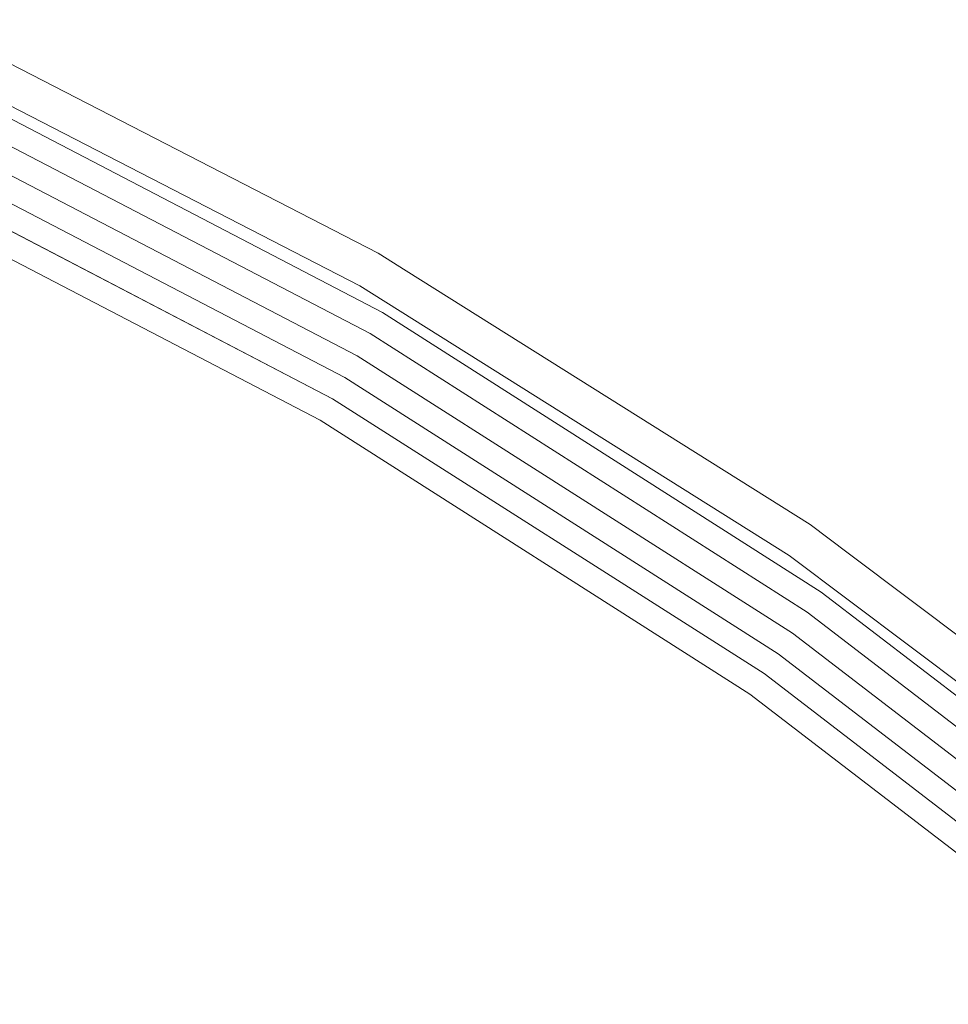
# Model space of a CAD drawing. Header units: millimetres. Extents: x -121 to 130, y -124 to 124.
# Tile 39 of 41: x 53 to 71, y 90 to 110. Entities that reach past the tile are written whole.
import ezdxf

# ---------------------------------------------------------------- set-up
doc = ezdxf.new("R2010")
doc.units = ezdxf.units.MM
doc.header["$LTSCALE"] = 25.4
doc.layers.add('Lighting-Moving Light', color=7, linetype='Continuous', lineweight=5, true_color=0x000000)

# ---------------------------------------------------------------- blocks, each defined once
blk = doc.blocks.new('Group-2-1')
at = {"layer": 'Lighting-Moving Light', "color": 7, "linetype": 'Continuous', "lineweight": 5, "transparency": 33554687}
for points, invisible_edges in [([(-38454.13, 5823.641, -578.066), (-38445.035, 5818.957, -578.066), (-38445.015, 5818.991, -578.117), (-38454.113, 5823.677, -578.117)], 15), ([(-38454.113, 5823.677, -578.117), (-38445.015, 5818.991, -578.117), (-38444.997, 5819.022, -578.172), (-38454.098, 5823.709, -578.172)], 15), ([(-38454.098, 5823.709, -578.172), (-38444.997, 5819.022, -578.172), (-38444.982, 5819.048, -578.23), (-38454.085, 5823.737, -578.23)], 15), ([(-38454.085, 5823.737, -578.23), (-38444.982, 5819.048, -578.23), (-38444.97, 5819.07, -578.29), (-38454.075, 5823.76, -578.29)], 15), ([(-38454.075, 5823.76, -578.29), (-38444.97, 5819.07, -578.29), (-38444.96, 5819.087, -578.352), (-38454.066, 5823.778, -578.352)], 15), ([(-38454.066, 5823.778, -578.352), (-38444.96, 5819.087, -578.352), (-38444.953, 5819.1, -578.415), (-38454.06, 5823.791, -578.415)], 15), ([(-38454.06, 5823.791, -578.415), (-38444.953, 5819.1, -578.415), (-38444.948, 5819.108, -578.48), (-38454.056, 5823.799, -578.48)], 15), ([(-38454.056, 5823.799, -578.48), (-38444.948, 5819.108, -578.48), (-38444.947, 5819.111, -578.545), (-38453.719, 5823.629, -578.545)], 11), ([(-38454.237, 5823.408, -577.87), (-38445.162, 5818.733, -577.87), (-38445.133, 5818.783, -577.9), (-38454.213, 5823.46, -577.9)], 15), ([(-38454.213, 5823.46, -577.9), (-38445.133, 5818.783, -577.9), (-38445.106, 5818.831, -577.935), (-38454.19, 5823.51, -577.935)], 15), ([(-38454.19, 5823.51, -577.935), (-38445.106, 5818.831, -577.935), (-38445.08, 5818.876, -577.974), (-38454.168, 5823.557, -577.974)], 15), ([(-38454.168, 5823.557, -577.974), (-38445.08, 5818.876, -577.974), (-38445.056, 5818.918, -578.018), (-38454.148, 5823.601, -578.018)], 15), ([(-38454.148, 5823.601, -578.018), (-38445.056, 5818.918, -578.018), (-38445.035, 5818.957, -578.066), (-38454.13, 5823.641, -578.066)], 15), ([(-38454.129, 5822.747, -677.312), (-38453.719, 5823.629, -578.545), (-38444.947, 5819.111, -578.545)], 9), ([(-38454.316, 5823.239, -577.811), (-38445.254, 5818.572, -577.811), (-38445.222, 5818.627, -577.825), (-38454.289, 5823.297, -577.825)], 15), ([(-38454.289, 5823.297, -577.825), (-38445.222, 5818.627, -577.825), (-38445.192, 5818.681, -577.845), (-38454.263, 5823.353, -577.845)], 15), ([(-38454.263, 5823.353, -577.845), (-38445.192, 5818.681, -577.845), (-38445.162, 5818.733, -577.87), (-38454.237, 5823.408, -577.87)], 15), ([(-38445.318, 5818.459, -577.8), (-38454.37, 5823.121, -577.8), (-38454.974, 5820.935, -577.8), (-38445.862, 5816.191, -577.8)], 10), ([(-38454.37, 5823.121, -577.8), (-38445.318, 5818.459, -577.8), (-38445.286, 5818.516, -577.803), (-38454.343, 5823.18, -577.803)], 14), ([(-38454.343, 5823.18, -577.803), (-38445.286, 5818.516, -577.803), (-38445.254, 5818.572, -577.811), (-38454.316, 5823.239, -577.811)], 15), ([(-38454.168, 5822.663, -677.591), (-38444.909, 5817.843, -677.591), (-38444.922, 5817.82, -677.624), (-38454.179, 5822.639, -677.624)], 15), ([(-38454.158, 5822.684, -677.555), (-38444.897, 5817.863, -677.555), (-38444.909, 5817.843, -677.591), (-38454.168, 5822.663, -677.591)], 15), ([(-38454.15, 5822.702, -677.518), (-38444.887, 5817.88, -677.518), (-38444.897, 5817.863, -677.555), (-38454.158, 5822.684, -677.555)], 15), ([(-38454.143, 5822.718, -677.478), (-38444.878, 5817.895, -677.478), (-38444.887, 5817.88, -677.518), (-38454.15, 5822.702, -677.518)], 15), ([(-38454.137, 5822.73, -677.438), (-38444.872, 5817.907, -677.438), (-38444.878, 5817.895, -677.478), (-38454.143, 5822.718, -677.478)], 15), ([(-38454.133, 5822.739, -677.397), (-38444.867, 5817.915, -677.397), (-38444.872, 5817.907, -677.438), (-38454.137, 5822.73, -677.438)], 15), ([(-38454.13, 5822.745, -677.355), (-38444.863, 5817.921, -677.355), (-38444.867, 5817.915, -677.397), (-38454.133, 5822.739, -677.397)], 15), ([(-38454.129, 5822.747, -677.312), (-38444.862, 5817.923, -677.312), (-38444.863, 5817.921, -677.355), (-38454.13, 5822.745, -677.355)], 14), ([(-38444.947, 5819.111, -578.545), (-38444.862, 5817.923, -677.312), (-38454.129, 5822.747, -677.312)], 9), ([(-38454.25, 5822.487, -677.752), (-38445.005, 5817.675, -677.752), (-38445.025, 5817.641, -677.769), (-38454.267, 5822.452, -677.769)], 15), ([(-38454.234, 5822.522, -677.733), (-38444.987, 5817.708, -677.733), (-38445.005, 5817.675, -677.752), (-38454.25, 5822.487, -677.752)], 15), ([(-38454.219, 5822.554, -677.71), (-38444.969, 5817.739, -677.71), (-38444.987, 5817.708, -677.733), (-38454.234, 5822.522, -677.733)], 15), ([(-38454.205, 5822.585, -677.684), (-38444.952, 5817.768, -677.684), (-38444.969, 5817.739, -677.71), (-38454.219, 5822.554, -677.71)], 15), ([(-38454.191, 5822.613, -677.655), (-38444.936, 5817.795, -677.655), (-38444.952, 5817.768, -677.684), (-38454.205, 5822.585, -677.684)], 15), ([(-38454.179, 5822.639, -677.624), (-38444.922, 5817.82, -677.624), (-38444.936, 5817.795, -677.655), (-38454.191, 5822.613, -677.655)], 15), ([(-38454.337, 5822.301, -677.8), (-38445.108, 5817.497, -677.8), (-38445.367, 5817.049, -677.8), (-38454.556, 5821.832, -677.8)], 10), ([(-38454.319, 5822.339, -677.798), (-38445.087, 5817.534, -677.798), (-38445.108, 5817.497, -677.8), (-38454.337, 5822.301, -677.8)], 11), ([(-38454.301, 5822.378, -677.792), (-38445.066, 5817.57, -677.792), (-38445.087, 5817.534, -677.798), (-38454.319, 5822.339, -677.798)], 15), ([(-38454.284, 5822.415, -677.782), (-38445.045, 5817.606, -677.782), (-38445.066, 5817.57, -677.792), (-38454.301, 5822.378, -677.792)], 15), ([(-38454.267, 5822.452, -677.769), (-38445.025, 5817.641, -677.769), (-38445.045, 5817.606, -677.782), (-38454.284, 5822.415, -677.782)], 15), ([(-38454.627, 5821.678, -677.77), (-38445.452, 5816.902, -677.77), (-38445.472, 5816.867, -677.754), (-38454.644, 5821.642, -677.754)], 15), ([(-38454.61, 5821.716, -677.783), (-38445.431, 5816.937, -677.783), (-38445.452, 5816.902, -677.77), (-38454.627, 5821.678, -677.77)], 15), ([(-38454.592, 5821.754, -677.793), (-38445.41, 5816.974, -677.793), (-38445.431, 5816.937, -677.783), (-38454.61, 5821.716, -677.783)], 15), ([(-38454.574, 5821.793, -677.798), (-38445.389, 5817.011, -677.798), (-38445.41, 5816.974, -677.793), (-38454.592, 5821.754, -677.793)], 15), ([(-38454.556, 5821.832, -677.8), (-38445.367, 5817.049, -677.8), (-38445.389, 5817.011, -677.798), (-38454.574, 5821.793, -677.798)], 14), ([(-38454.717, 5821.487, -677.624), (-38445.558, 5816.719, -677.624), (-38445.571, 5816.696, -677.589), (-38454.728, 5821.463, -677.589)], 15), ([(-38454.704, 5821.513, -677.655), (-38445.543, 5816.744, -677.655), (-38445.558, 5816.719, -677.624), (-38454.717, 5821.487, -677.624)], 15), ([(-38454.691, 5821.542, -677.684), (-38445.527, 5816.772, -677.684), (-38445.543, 5816.744, -677.655), (-38454.704, 5821.513, -677.655)], 15), ([(-38454.676, 5821.574, -677.711), (-38445.51, 5816.802, -677.711), (-38445.527, 5816.772, -677.684), (-38454.691, 5821.542, -677.684)], 15), ([(-38454.661, 5821.607, -677.734), (-38445.491, 5816.834, -677.734), (-38445.51, 5816.802, -677.711), (-38454.676, 5821.574, -677.711)], 15), ([(-38454.644, 5821.642, -677.754), (-38445.472, 5816.867, -677.754), (-38445.491, 5816.834, -677.734), (-38454.661, 5821.607, -677.734)], 15), ([(-38446.112, 5815.758, -578.305), (-38455.185, 5820.482, -578.305), (-38454.767, 5821.379, -677.305), (-38445.617, 5816.616, -677.305)], 10), ([(-38454.766, 5821.381, -677.348), (-38445.616, 5816.618, -677.348), (-38445.617, 5816.616, -677.305), (-38454.767, 5821.379, -677.305)], 11), ([(-38454.763, 5821.387, -677.391), (-38445.613, 5816.623, -677.391), (-38445.616, 5816.618, -677.348), (-38454.766, 5821.381, -677.348)], 15), ([(-38454.759, 5821.395, -677.433), (-38445.608, 5816.632, -677.433), (-38445.613, 5816.623, -677.391), (-38454.763, 5821.387, -677.391)], 15), ([(-38454.754, 5821.408, -677.475), (-38445.601, 5816.643, -677.475), (-38445.608, 5816.632, -677.433), (-38454.759, 5821.395, -677.433)], 15), ([(-38454.747, 5821.423, -677.515), (-38445.593, 5816.658, -677.515), (-38445.601, 5816.643, -677.475), (-38454.754, 5821.408, -677.475)], 15), ([(-38454.738, 5821.441, -677.553), (-38445.583, 5816.675, -677.553), (-38445.593, 5816.658, -677.515), (-38454.747, 5821.423, -677.515)], 15), ([(-38454.728, 5821.463, -677.589), (-38445.571, 5816.696, -677.589), (-38445.583, 5816.675, -677.553), (-38454.738, 5821.441, -677.553)], 15), ([(-38455.009, 5820.86, -577.807), (-38445.903, 5816.12, -577.807), (-38445.883, 5816.155, -577.802), (-38454.992, 5820.897, -577.802)], 15), ([(-38454.992, 5820.897, -577.802), (-38445.883, 5816.155, -577.802), (-38445.862, 5816.191, -577.8), (-38454.974, 5820.935, -577.8)], 11), ([(-38455.105, 5820.655, -577.907), (-38446.016, 5815.924, -577.907), (-38445.999, 5815.953, -577.882), (-38455.09, 5820.686, -577.882)], 15), ([(-38455.09, 5820.686, -577.882), (-38445.999, 5815.953, -577.882), (-38445.982, 5815.984, -577.861), (-38455.075, 5820.718, -577.861)], 15), ([(-38455.075, 5820.718, -577.861), (-38445.982, 5815.984, -577.861), (-38445.963, 5816.016, -577.843), (-38455.059, 5820.752, -577.843)], 15), ([(-38455.059, 5820.752, -577.843), (-38445.963, 5816.016, -577.843), (-38445.944, 5816.05, -577.827), (-38455.043, 5820.787, -577.827)], 15), ([(-38455.043, 5820.787, -577.827), (-38445.944, 5816.05, -577.827), (-38445.924, 5816.084, -577.815), (-38455.026, 5820.823, -577.815)], 15), ([(-38455.026, 5820.823, -577.815), (-38445.924, 5816.084, -577.815), (-38445.903, 5816.12, -577.807), (-38455.009, 5820.86, -577.807)], 15), ([(-38455.185, 5820.483, -578.263), (-38446.111, 5815.76, -578.263), (-38446.109, 5815.764, -578.222), (-38455.183, 5820.487, -578.222)], 15), ([(-38455.185, 5820.482, -578.305), (-38446.112, 5815.758, -578.305), (-38446.111, 5815.76, -578.263), (-38455.185, 5820.483, -578.263)], 14), ([(-38455.183, 5820.487, -578.222), (-38446.109, 5815.764, -578.222), (-38446.105, 5815.771, -578.181), (-38455.179, 5820.495, -578.181)], 15), ([(-38455.179, 5820.495, -578.181), (-38446.105, 5815.771, -578.181), (-38446.099, 5815.781, -578.141), (-38455.174, 5820.505, -578.141)], 15), ([(-38455.174, 5820.505, -578.141), (-38446.099, 5815.781, -578.141), (-38446.092, 5815.794, -578.103), (-38455.168, 5820.519, -578.103)], 15), ([(-38455.168, 5820.519, -578.103), (-38446.092, 5815.794, -578.103), (-38446.083, 5815.809, -578.065), (-38455.161, 5820.535, -578.065)], 15), ([(-38455.161, 5820.535, -578.065), (-38446.083, 5815.809, -578.065), (-38446.072, 5815.827, -578.029), (-38455.152, 5820.554, -578.029)], 15), ([(-38455.152, 5820.554, -578.029), (-38446.072, 5815.827, -578.029), (-38446.06, 5815.848, -577.995), (-38455.142, 5820.576, -577.995)], 15), ([(-38455.142, 5820.576, -577.995), (-38446.06, 5815.848, -577.995), (-38446.047, 5815.871, -577.963), (-38455.13, 5820.6, -577.963)], 15), ([(-38455.13, 5820.6, -577.963), (-38446.047, 5815.871, -577.963), (-38446.032, 5815.897, -577.934), (-38455.118, 5820.626, -577.934)], 15), ([(-38455.118, 5820.626, -577.934), (-38446.032, 5815.897, -577.934), (-38446.016, 5815.924, -577.907), (-38455.105, 5820.655, -577.907)], 15), ([(-38444.96, 5819.087, -578.352), (-38436.284, 5813.642, -578.352), (-38436.276, 5813.654, -578.415), (-38444.953, 5819.1, -578.415)], 15), ([(-38444.953, 5819.1, -578.415), (-38436.276, 5813.654, -578.415), (-38436.271, 5813.661, -578.48), (-38444.948, 5819.108, -578.48)], 15), ([(-38444.382, 5818.756, -578.545), (-38444.947, 5819.111, -578.545), (-38444.948, 5819.108, -578.48)], 10), ([(-38444.948, 5819.108, -578.48), (-38436.271, 5813.661, -578.48), (-38436.269, 5813.664, -578.545), (-38444.382, 5818.756, -578.545)], 11), ([(-38444.947, 5819.111, -578.545), (-38444.382, 5818.756, -578.545), (-38444.862, 5817.923, -677.312)], 10), ([(-38445.08, 5818.876, -577.974), (-38436.422, 5813.442, -577.974), (-38436.395, 5813.481, -578.018), (-38445.056, 5818.918, -578.018)], 15), ([(-38445.056, 5818.918, -578.018), (-38436.395, 5813.481, -578.018), (-38436.37, 5813.518, -578.066), (-38445.035, 5818.957, -578.066)], 15), ([(-38445.035, 5818.957, -578.066), (-38436.37, 5813.518, -578.066), (-38436.347, 5813.551, -578.117), (-38445.015, 5818.991, -578.117)], 15), ([(-38445.015, 5818.991, -578.117), (-38436.347, 5813.551, -578.117), (-38436.327, 5813.58, -578.172), (-38444.997, 5819.022, -578.172)], 15), ([(-38444.997, 5819.022, -578.172), (-38436.327, 5813.58, -578.172), (-38436.31, 5813.605, -578.23), (-38444.982, 5819.048, -578.23)], 15), ([(-38444.982, 5819.048, -578.23), (-38436.31, 5813.605, -578.23), (-38436.295, 5813.625, -578.29), (-38444.97, 5819.07, -578.29)], 15), ([(-38444.97, 5819.07, -578.29), (-38436.295, 5813.625, -578.29), (-38436.284, 5813.642, -578.352), (-38444.96, 5819.087, -578.352)], 15), ([(-38445.192, 5818.681, -577.845), (-38436.549, 5813.256, -577.845), (-38436.515, 5813.306, -577.87), (-38445.162, 5818.733, -577.87)], 15), ([(-38445.162, 5818.733, -577.87), (-38436.515, 5813.306, -577.87), (-38436.482, 5813.354, -577.9), (-38445.133, 5818.783, -577.9)], 15), ([(-38445.133, 5818.783, -577.9), (-38436.482, 5813.354, -577.9), (-38436.451, 5813.399, -577.935), (-38445.106, 5818.831, -577.935)], 15), ([(-38445.106, 5818.831, -577.935), (-38436.451, 5813.399, -577.935), (-38436.422, 5813.442, -577.974), (-38445.08, 5818.876, -577.974)], 15), ([(-38444.862, 5817.923, -677.312), (-38444.382, 5818.756, -578.545), (-38436.269, 5813.664, -578.545)], 9), ([(-38445.318, 5818.459, -577.8), (-38436.694, 5813.046, -577.8), (-38436.657, 5813.1, -577.803), (-38445.286, 5818.516, -577.803)], 14), ([(-38445.286, 5818.516, -577.803), (-38436.657, 5813.1, -577.803), (-38436.621, 5813.153, -577.811), (-38445.254, 5818.572, -577.811)], 15), ([(-38445.254, 5818.572, -577.811), (-38436.621, 5813.153, -577.811), (-38436.585, 5813.205, -577.825), (-38445.222, 5818.627, -577.825)], 15), ([(-38445.222, 5818.627, -577.825), (-38436.585, 5813.205, -577.825), (-38436.549, 5813.256, -577.845), (-38445.192, 5818.681, -577.845)], 15), ([(-38445.862, 5816.191, -577.8), (-38437.198, 5810.672, -577.8), (-38436.694, 5813.046, -577.8), (-38445.318, 5818.459, -577.8)], 10), ([(-38444.867, 5817.915, -677.397), (-38436.056, 5812.302, -677.397), (-38436.062, 5812.294, -677.438), (-38444.872, 5817.907, -677.438)], 15), ([(-38444.863, 5817.921, -677.355), (-38436.053, 5812.308, -677.355), (-38436.056, 5812.302, -677.397), (-38444.867, 5817.915, -677.397)], 15), ([(-38444.862, 5817.923, -677.312), (-38436.051, 5812.31, -677.312), (-38436.053, 5812.308, -677.355), (-38444.863, 5817.921, -677.355)], 14), ([(-38436.269, 5813.664, -578.545), (-38436.051, 5812.31, -677.312), (-38444.862, 5817.923, -677.312)], 9), ([(-38444.969, 5817.739, -677.71), (-38436.173, 5812.135, -677.71), (-38436.194, 5812.106, -677.733), (-38444.987, 5817.708, -677.733)], 15), ([(-38444.952, 5817.768, -677.684), (-38436.154, 5812.163, -677.684), (-38436.173, 5812.135, -677.71), (-38444.969, 5817.739, -677.71)], 15), ([(-38444.936, 5817.795, -677.655), (-38436.136, 5812.189, -677.655), (-38436.154, 5812.163, -677.684), (-38444.952, 5817.768, -677.684)], 15), ([(-38444.922, 5817.82, -677.624), (-38436.119, 5812.212, -677.624), (-38436.136, 5812.189, -677.655), (-38444.936, 5817.795, -677.655)], 15), ([(-38444.909, 5817.843, -677.591), (-38436.104, 5812.234, -677.591), (-38436.119, 5812.212, -677.624), (-38444.922, 5817.82, -677.624)], 15), ([(-38444.897, 5817.863, -677.555), (-38436.091, 5812.253, -677.555), (-38436.104, 5812.234, -677.591), (-38444.909, 5817.843, -677.591)], 15), ([(-38444.887, 5817.88, -677.518), (-38436.079, 5812.269, -677.518), (-38436.091, 5812.253, -677.555), (-38444.897, 5817.863, -677.555)], 15), ([(-38444.878, 5817.895, -677.478), (-38436.07, 5812.283, -677.478), (-38436.079, 5812.269, -677.518), (-38444.887, 5817.88, -677.518)], 15), ([(-38444.872, 5817.907, -677.438), (-38436.062, 5812.294, -677.438), (-38436.07, 5812.283, -677.478), (-38444.878, 5817.895, -677.478)], 15), ([(-38445.087, 5817.534, -677.798), (-38436.309, 5811.941, -677.798), (-38436.333, 5811.907, -677.8), (-38445.108, 5817.497, -677.8)], 11), ([(-38445.066, 5817.57, -677.792), (-38436.285, 5811.976, -677.792), (-38436.309, 5811.941, -677.798), (-38445.087, 5817.534, -677.798)], 15), ([(-38445.045, 5817.606, -677.782), (-38436.261, 5812.01, -677.782), (-38436.285, 5811.976, -677.792), (-38445.066, 5817.57, -677.792)], 15), ([(-38445.025, 5817.641, -677.769), (-38436.238, 5812.043, -677.769), (-38436.261, 5812.01, -677.782), (-38445.045, 5817.606, -677.782)], 15), ([(-38445.005, 5817.675, -677.752), (-38436.215, 5812.075, -677.752), (-38436.238, 5812.043, -677.769), (-38445.025, 5817.641, -677.769)], 15), ([(-38444.987, 5817.708, -677.733), (-38436.194, 5812.106, -677.733), (-38436.215, 5812.075, -677.752), (-38445.005, 5817.675, -677.752)], 15), ([(-38436.63, 5811.483, -677.8), (-38445.367, 5817.049, -677.8), (-38445.108, 5817.497, -677.8), (-38436.333, 5811.907, -677.8)], 10), ([(-38445.431, 5816.937, -677.783), (-38436.704, 5811.377, -677.783), (-38436.728, 5811.344, -677.77), (-38445.452, 5816.902, -677.77)], 15), ([(-38445.41, 5816.974, -677.793), (-38436.68, 5811.412, -677.793), (-38436.704, 5811.377, -677.783), (-38445.431, 5816.937, -677.783)], 15), ([(-38445.389, 5817.011, -677.798), (-38436.655, 5811.447, -677.798), (-38436.68, 5811.412, -677.793), (-38445.41, 5816.974, -677.793)], 15), ([(-38445.367, 5817.049, -677.8), (-38436.63, 5811.483, -677.8), (-38436.655, 5811.447, -677.798), (-38445.389, 5817.011, -677.798)], 14), ([(-38445.543, 5816.744, -677.655), (-38436.832, 5811.195, -677.655), (-38436.849, 5811.171, -677.624), (-38445.558, 5816.719, -677.624)], 15), ([(-38445.527, 5816.772, -677.684), (-38436.813, 5811.221, -677.684), (-38436.832, 5811.195, -677.655), (-38445.543, 5816.744, -677.655)], 15), ([(-38445.51, 5816.802, -677.711), (-38436.794, 5811.249, -677.711), (-38436.813, 5811.221, -677.684), (-38445.527, 5816.772, -677.684)], 15), ([(-38445.491, 5816.834, -677.734), (-38436.773, 5811.279, -677.734), (-38436.794, 5811.249, -677.711), (-38445.51, 5816.802, -677.711)], 15), ([(-38445.472, 5816.867, -677.754), (-38436.751, 5811.311, -677.754), (-38436.773, 5811.279, -677.734), (-38445.491, 5816.834, -677.734)], 15), ([(-38445.452, 5816.902, -677.77), (-38436.728, 5811.344, -677.77), (-38436.751, 5811.311, -677.754), (-38445.472, 5816.867, -677.754)], 15), ([(-38437.485, 5810.262, -578.305), (-38446.112, 5815.758, -578.305), (-38445.617, 5816.616, -677.305), (-38436.917, 5811.073, -677.305)], 10), ([(-38445.616, 5816.618, -677.348), (-38436.916, 5811.075, -677.348), (-38436.917, 5811.073, -677.305), (-38445.617, 5816.616, -677.305)], 11), ([(-38445.613, 5816.623, -677.391), (-38436.912, 5811.08, -677.391), (-38436.916, 5811.075, -677.348), (-38445.616, 5816.618, -677.348)], 15), ([(-38445.608, 5816.632, -677.433), (-38436.907, 5811.088, -677.433), (-38436.912, 5811.08, -677.391), (-38445.613, 5816.623, -677.391)], 15), ([(-38445.601, 5816.643, -677.475), (-38436.899, 5811.099, -677.475), (-38436.907, 5811.088, -677.433), (-38445.608, 5816.632, -677.433)], 15), ([(-38445.593, 5816.658, -677.515), (-38436.889, 5811.113, -677.515), (-38436.899, 5811.099, -677.475), (-38445.601, 5816.643, -677.475)], 15), ([(-38445.583, 5816.675, -677.553), (-38436.878, 5811.13, -677.553), (-38436.889, 5811.113, -677.515), (-38445.593, 5816.658, -677.515)], 15), ([(-38445.571, 5816.696, -677.589), (-38436.864, 5811.149, -677.589), (-38436.878, 5811.13, -677.553), (-38445.583, 5816.675, -677.553)], 15), ([(-38445.558, 5816.719, -677.624), (-38436.849, 5811.171, -677.624), (-38436.864, 5811.149, -677.589), (-38445.571, 5816.696, -677.589)], 15), ([(-38445.903, 5816.12, -577.807), (-38437.245, 5810.604, -577.807), (-38437.222, 5810.638, -577.802), (-38445.883, 5816.155, -577.802)], 15), ([(-38445.883, 5816.155, -577.802), (-38437.222, 5810.638, -577.802), (-38437.198, 5810.672, -577.8), (-38445.862, 5816.191, -577.8)], 11), ([(-38446.016, 5815.924, -577.907), (-38437.375, 5810.419, -577.907), (-38437.356, 5810.447, -577.882), (-38445.999, 5815.953, -577.882)], 15), ([(-38445.999, 5815.953, -577.882), (-38437.356, 5810.447, -577.882), (-38437.335, 5810.476, -577.861), (-38445.982, 5815.984, -577.861)], 15), ([(-38445.982, 5815.984, -577.861), (-38437.335, 5810.476, -577.861), (-38437.314, 5810.506, -577.843), (-38445.963, 5816.016, -577.843)], 15), ([(-38445.963, 5816.016, -577.843), (-38437.314, 5810.506, -577.843), (-38437.292, 5810.538, -577.827), (-38445.944, 5816.05, -577.827)], 15), ([(-38445.944, 5816.05, -577.827), (-38437.292, 5810.538, -577.827), (-38437.269, 5810.571, -577.815), (-38445.924, 5816.084, -577.815)], 15), ([(-38445.924, 5816.084, -577.815), (-38437.269, 5810.571, -577.815), (-38437.245, 5810.604, -577.807), (-38445.903, 5816.12, -577.807)], 15), ([(-38446.112, 5815.758, -578.305), (-38437.485, 5810.262, -578.305), (-38437.484, 5810.263, -578.263), (-38446.111, 5815.76, -578.263)], 14), ([(-38446.111, 5815.76, -578.263), (-38437.484, 5810.263, -578.263), (-38437.481, 5810.267, -578.222), (-38446.109, 5815.764, -578.222)], 15), ([(-38446.109, 5815.764, -578.222), (-38437.481, 5810.267, -578.222), (-38437.477, 5810.274, -578.181), (-38446.105, 5815.771, -578.181)], 15), ([(-38446.105, 5815.771, -578.181), (-38437.477, 5810.274, -578.181), (-38437.47, 5810.283, -578.141), (-38446.099, 5815.781, -578.141)], 15), ([(-38446.099, 5815.781, -578.141), (-38437.47, 5810.283, -578.141), (-38437.461, 5810.296, -578.103), (-38446.092, 5815.794, -578.103)], 15), ([(-38446.092, 5815.794, -578.103), (-38437.461, 5810.296, -578.103), (-38437.451, 5810.31, -578.065), (-38446.083, 5815.809, -578.065)], 15), ([(-38446.083, 5815.809, -578.065), (-38437.451, 5810.31, -578.065), (-38437.439, 5810.328, -578.029), (-38446.072, 5815.827, -578.029)], 15), ([(-38446.072, 5815.827, -578.029), (-38437.439, 5810.328, -578.029), (-38437.425, 5810.347, -577.995), (-38446.06, 5815.848, -577.995)], 15), ([(-38446.06, 5815.848, -577.995), (-38437.425, 5810.347, -577.995), (-38437.41, 5810.369, -577.963), (-38446.047, 5815.871, -577.963)], 15), ([(-38446.047, 5815.871, -577.963), (-38437.41, 5810.369, -577.963), (-38437.393, 5810.393, -577.934), (-38446.032, 5815.897, -577.934)], 15), ([(-38446.032, 5815.897, -577.934), (-38437.393, 5810.393, -577.934), (-38437.375, 5810.419, -577.907), (-38446.016, 5815.924, -577.907)], 15), ([(-38436.347, 5813.551, -578.117), (-38428.171, 5807.395, -578.117), (-38428.149, 5807.422, -578.172), (-38436.327, 5813.58, -578.172)], 15), ([(-38436.327, 5813.58, -578.172), (-38428.149, 5807.422, -578.172), (-38428.13, 5807.445, -578.23), (-38436.31, 5813.605, -578.23)], 15), ([(-38436.31, 5813.605, -578.23), (-38428.13, 5807.445, -578.23), (-38428.114, 5807.465, -578.29), (-38436.295, 5813.625, -578.29)], 15), ([(-38436.295, 5813.625, -578.29), (-38428.114, 5807.465, -578.29), (-38428.101, 5807.48, -578.352), (-38436.284, 5813.642, -578.352)], 15), ([(-38436.284, 5813.642, -578.352), (-38428.101, 5807.48, -578.352), (-38428.092, 5807.492, -578.415), (-38436.276, 5813.654, -578.415)], 15), ([(-38436.276, 5813.654, -578.415), (-38428.092, 5807.492, -578.415), (-38428.086, 5807.498, -578.48), (-38436.271, 5813.661, -578.48)], 15), ([(-38435.506, 5813.09, -578.545), (-38436.269, 5813.664, -578.545), (-38436.271, 5813.661, -578.48)], 10), ([(-38436.271, 5813.661, -578.48), (-38428.086, 5807.498, -578.48), (-38428.084, 5807.501, -578.545), (-38435.506, 5813.09, -578.545)], 11), ([(-38436.269, 5813.664, -578.545), (-38435.506, 5813.09, -578.545), (-38436.051, 5812.31, -677.312)], 10), ([(-38436.482, 5813.354, -577.9), (-38428.323, 5807.21, -577.9), (-38428.288, 5807.253, -577.935), (-38436.451, 5813.399, -577.935)], 15), ([(-38436.451, 5813.399, -577.935), (-38428.288, 5807.253, -577.935), (-38428.255, 5807.293, -577.974), (-38436.422, 5813.442, -577.974)], 15), ([(-38436.422, 5813.442, -577.974), (-38428.255, 5807.293, -577.974), (-38428.225, 5807.33, -578.018), (-38436.395, 5813.481, -578.018)], 15), ([(-38436.395, 5813.481, -578.018), (-38428.225, 5807.33, -578.018), (-38428.197, 5807.364, -578.066), (-38436.37, 5813.518, -578.066)], 15), ([(-38436.37, 5813.518, -578.066), (-38428.197, 5807.364, -578.066), (-38428.171, 5807.395, -578.117), (-38436.347, 5813.551, -578.117)], 15), ([(-38436.621, 5813.153, -577.811), (-38428.478, 5807.022, -577.811), (-38428.438, 5807.071, -577.825), (-38436.585, 5813.205, -577.825)], 15), ([(-38436.585, 5813.205, -577.825), (-38428.438, 5807.071, -577.825), (-38428.398, 5807.119, -577.845), (-38436.549, 5813.256, -577.845)], 15), ([(-38436.549, 5813.256, -577.845), (-38428.398, 5807.119, -577.845), (-38428.36, 5807.165, -577.87), (-38436.515, 5813.306, -577.87)], 15), ([(-38436.515, 5813.306, -577.87), (-38428.36, 5807.165, -577.87), (-38428.323, 5807.21, -577.9), (-38436.482, 5813.354, -577.9)], 15), ([(-38428.56, 5806.921, -577.8), (-38436.694, 5813.046, -577.8), (-38437.198, 5810.672, -577.8), (-38429.048, 5804.418, -577.8)], 10), ([(-38436.694, 5813.046, -577.8), (-38428.56, 5806.921, -577.8), (-38428.519, 5806.972, -577.803), (-38436.657, 5813.1, -577.803)], 14), ([(-38436.657, 5813.1, -577.803), (-38428.519, 5806.972, -577.803), (-38428.478, 5807.022, -577.811), (-38436.621, 5813.153, -577.811)], 15), ([(-38436.051, 5812.31, -677.312), (-38435.506, 5813.09, -578.545), (-38428.084, 5807.501, -578.545)], 9), ([(-38436.136, 5812.189, -677.655), (-38427.858, 5805.837, -677.655), (-38427.878, 5805.813, -677.684), (-38436.154, 5812.163, -677.684)], 15), ([(-38436.119, 5812.212, -677.624), (-38427.839, 5805.859, -677.624), (-38427.858, 5805.837, -677.655), (-38436.136, 5812.189, -677.655)], 15), ([(-38436.104, 5812.234, -677.591), (-38427.822, 5805.879, -677.591), (-38427.839, 5805.859, -677.624), (-38436.119, 5812.212, -677.624)], 15), ([(-38436.091, 5812.253, -677.555), (-38427.807, 5805.897, -677.555), (-38427.822, 5805.879, -677.591), (-38436.104, 5812.234, -677.591)], 15), ([(-38436.079, 5812.269, -677.518), (-38427.794, 5805.912, -677.518), (-38427.807, 5805.897, -677.555), (-38436.091, 5812.253, -677.555)], 15), ([(-38436.07, 5812.283, -677.478), (-38427.784, 5805.925, -677.478), (-38427.794, 5805.912, -677.518), (-38436.079, 5812.269, -677.518)], 15), ([(-38436.062, 5812.294, -677.438), (-38427.775, 5805.935, -677.438), (-38427.784, 5805.925, -677.478), (-38436.07, 5812.283, -677.478)], 15), ([(-38436.056, 5812.302, -677.397), (-38427.769, 5805.943, -677.397), (-38427.775, 5805.935, -677.438), (-38436.062, 5812.294, -677.438)], 15), ([(-38436.053, 5812.308, -677.355), (-38427.764, 5805.948, -677.355), (-38427.769, 5805.943, -677.397), (-38436.056, 5812.302, -677.397)], 15), ([(-38436.051, 5812.31, -677.312), (-38427.763, 5805.95, -677.312), (-38427.764, 5805.948, -677.355), (-38436.053, 5812.308, -677.355)], 14), ([(-38428.084, 5807.501, -578.545), (-38427.763, 5805.95, -677.312), (-38436.051, 5812.31, -677.312)], 9), ([(-38436.261, 5812.01, -677.782), (-38427.998, 5805.669, -677.782), (-38428.025, 5805.638, -677.792), (-38436.285, 5811.976, -677.792)], 15), ([(-38436.238, 5812.043, -677.769), (-38427.972, 5805.7, -677.769), (-38427.998, 5805.669, -677.782), (-38436.261, 5812.01, -677.782)], 15), ([(-38436.215, 5812.075, -677.752), (-38427.947, 5805.73, -677.752), (-38427.972, 5805.7, -677.769), (-38436.238, 5812.043, -677.769)], 15), ([(-38436.194, 5812.106, -677.733), (-38427.923, 5805.759, -677.733), (-38427.947, 5805.73, -677.752), (-38436.215, 5812.075, -677.752)], 15), ([(-38436.173, 5812.135, -677.71), (-38427.9, 5805.787, -677.71), (-38427.923, 5805.759, -677.733), (-38436.194, 5812.106, -677.733)], 15), ([(-38436.154, 5812.163, -677.684), (-38427.878, 5805.813, -677.684), (-38427.9, 5805.787, -677.71), (-38436.173, 5812.135, -677.71)], 15), ([(-38436.333, 5811.907, -677.8), (-38428.079, 5805.573, -677.8), (-38428.412, 5805.177, -677.8), (-38436.63, 5811.483, -677.8)], 10), ([(-38436.309, 5811.941, -677.798), (-38428.052, 5805.605, -677.798), (-38428.079, 5805.573, -677.8), (-38436.333, 5811.907, -677.8)], 11), ([(-38436.285, 5811.976, -677.792), (-38428.025, 5805.638, -677.792), (-38428.052, 5805.605, -677.798), (-38436.309, 5811.941, -677.798)], 15), ([(-38436.68, 5811.412, -677.793), (-38428.467, 5805.11, -677.793), (-38428.494, 5805.078, -677.783), (-38436.704, 5811.377, -677.783)], 15), ([(-38436.655, 5811.447, -677.798), (-38428.439, 5805.143, -677.798), (-38428.467, 5805.11, -677.793), (-38436.68, 5811.412, -677.793)], 15), ([(-38436.63, 5811.483, -677.8), (-38428.412, 5805.177, -677.8), (-38428.439, 5805.143, -677.798), (-38436.655, 5811.447, -677.798)], 14), ([(-38436.832, 5811.195, -677.655), (-38428.638, 5804.907, -677.655), (-38428.657, 5804.885, -677.624), (-38436.849, 5811.171, -677.624)], 15), ([(-38436.813, 5811.221, -677.684), (-38428.617, 5804.932, -677.684), (-38428.638, 5804.907, -677.655), (-38436.832, 5811.195, -677.655)], 15), ([(-38436.794, 5811.249, -677.711), (-38428.595, 5804.958, -677.711), (-38428.617, 5804.932, -677.684), (-38436.813, 5811.221, -677.684)], 15), ([(-38436.773, 5811.279, -677.734), (-38428.571, 5804.986, -677.734), (-38428.595, 5804.958, -677.711), (-38436.794, 5811.249, -677.711)], 15), ([(-38436.751, 5811.311, -677.754), (-38428.547, 5805.016, -677.754), (-38428.571, 5804.986, -677.734), (-38436.773, 5811.279, -677.734)], 15), ([(-38436.728, 5811.344, -677.77), (-38428.521, 5805.046, -677.77), (-38428.547, 5805.016, -677.754), (-38436.751, 5811.311, -677.754)], 15), ([(-38436.704, 5811.377, -677.783), (-38428.494, 5805.078, -677.783), (-38428.521, 5805.046, -677.77), (-38436.728, 5811.344, -677.77)], 15), ([(-38429.369, 5804.035, -578.305), (-38437.485, 5810.262, -578.305), (-38436.917, 5811.073, -677.305), (-38428.733, 5804.794, -677.305)], 10), ([(-38436.916, 5811.075, -677.348), (-38428.732, 5804.795, -677.348), (-38428.733, 5804.794, -677.305), (-38436.917, 5811.073, -677.305)], 11), ([(-38436.912, 5811.08, -677.391), (-38428.728, 5804.8, -677.391), (-38428.732, 5804.795, -677.348), (-38436.916, 5811.075, -677.348)], 15), ([(-38436.907, 5811.088, -677.433), (-38428.721, 5804.807, -677.433), (-38428.728, 5804.8, -677.391), (-38436.912, 5811.08, -677.391)], 15), ([(-38436.899, 5811.099, -677.475), (-38428.713, 5804.818, -677.475), (-38428.721, 5804.807, -677.433), (-38436.907, 5811.088, -677.433)], 15), ([(-38436.889, 5811.113, -677.515), (-38428.702, 5804.831, -677.515), (-38428.713, 5804.818, -677.475), (-38436.899, 5811.099, -677.475)], 15), ([(-38436.878, 5811.13, -677.553), (-38428.689, 5804.846, -677.553), (-38428.702, 5804.831, -677.515), (-38436.889, 5811.113, -677.515)], 15), ([(-38436.864, 5811.149, -677.589), (-38428.674, 5804.864, -677.589), (-38428.689, 5804.846, -677.553), (-38436.878, 5811.13, -677.553)], 15), ([(-38436.849, 5811.171, -677.624), (-38428.657, 5804.885, -677.624), (-38428.674, 5804.864, -677.589), (-38436.864, 5811.149, -677.589)], 15), ([(-38437.269, 5810.571, -577.815), (-38429.127, 5804.324, -577.815), (-38429.101, 5804.355, -577.807), (-38437.245, 5810.604, -577.807)], 15), ([(-38437.245, 5810.604, -577.807), (-38429.101, 5804.355, -577.807), (-38429.075, 5804.386, -577.802), (-38437.222, 5810.638, -577.802)], 15), ([(-38437.222, 5810.638, -577.802), (-38429.075, 5804.386, -577.802), (-38429.048, 5804.418, -577.8), (-38437.198, 5810.672, -577.8)], 11), ([(-38437.393, 5810.393, -577.934), (-38429.267, 5804.157, -577.934), (-38429.246, 5804.182, -577.907), (-38437.375, 5810.419, -577.907)], 15), ([(-38437.375, 5810.419, -577.907), (-38429.246, 5804.182, -577.907), (-38429.225, 5804.208, -577.882), (-38437.356, 5810.447, -577.882)], 15), ([(-38437.356, 5810.447, -577.882), (-38429.225, 5804.208, -577.882), (-38429.202, 5804.235, -577.861), (-38437.335, 5810.476, -577.861)], 15), ([(-38437.335, 5810.476, -577.861), (-38429.202, 5804.235, -577.861), (-38429.178, 5804.263, -577.843), (-38437.314, 5810.506, -577.843)], 15), ([(-38437.314, 5810.506, -577.843), (-38429.178, 5804.263, -577.843), (-38429.153, 5804.293, -577.827), (-38437.292, 5810.538, -577.827)], 15), ([(-38437.292, 5810.538, -577.827), (-38429.153, 5804.293, -577.827), (-38429.127, 5804.324, -577.815), (-38437.269, 5810.571, -577.815)], 15), ([(-38437.485, 5810.262, -578.305), (-38429.369, 5804.035, -578.305), (-38429.369, 5804.036, -578.263), (-38437.484, 5810.263, -578.263)], 14), ([(-38437.484, 5810.263, -578.263), (-38429.369, 5804.036, -578.263), (-38429.365, 5804.04, -578.222), (-38437.481, 5810.267, -578.222)], 15), ([(-38437.481, 5810.267, -578.222), (-38429.365, 5804.04, -578.222), (-38429.36, 5804.046, -578.181), (-38437.477, 5810.274, -578.181)], 15), ([(-38437.477, 5810.274, -578.181), (-38429.36, 5804.046, -578.181), (-38429.353, 5804.055, -578.141), (-38437.47, 5810.283, -578.141)], 15), ([(-38437.47, 5810.283, -578.141), (-38429.353, 5804.055, -578.141), (-38429.343, 5804.066, -578.103), (-38437.461, 5810.296, -578.103)], 15), ([(-38437.461, 5810.296, -578.103), (-38429.343, 5804.066, -578.103), (-38429.332, 5804.08, -578.065), (-38437.451, 5810.31, -578.065)], 15), ([(-38437.451, 5810.31, -578.065), (-38429.332, 5804.08, -578.065), (-38429.318, 5804.096, -578.029), (-38437.439, 5810.328, -578.029)], 15), ([(-38437.439, 5810.328, -578.029), (-38429.318, 5804.096, -578.029), (-38429.303, 5804.115, -577.995), (-38437.425, 5810.347, -577.995)], 15), ([(-38437.425, 5810.347, -577.995), (-38429.303, 5804.115, -577.995), (-38429.286, 5804.135, -577.963), (-38437.41, 5810.369, -577.963)], 15), ([(-38437.41, 5810.369, -577.963), (-38429.286, 5804.135, -577.963), (-38429.267, 5804.157, -577.934), (-38437.393, 5810.393, -577.934)], 15)]:
    blk.add_3dface(points, dxfattribs=dict(at, invisible_edges=invisible_edges))
at = {"layer": 'Lighting-Moving Light', "color": 0, "flags": 1}
for tag in ['Yoke', 'Body', 'Base', 'Lens']:
    blk.add_attdef(tag, (-23394.144, 17430.034), '', height=0.18, dxfattribs=at)

msp = doc.modelspace()

# ---------------------------------------------------------------- block references
at = {"layer": 'Lighting-Moving Light', "color": 7, "transparency": 33554687}
msp.add_blockref('Group-2-1', (38504.739, -5714.213), dxfattribs=at)

doc.saveas('drawing.dxf')
